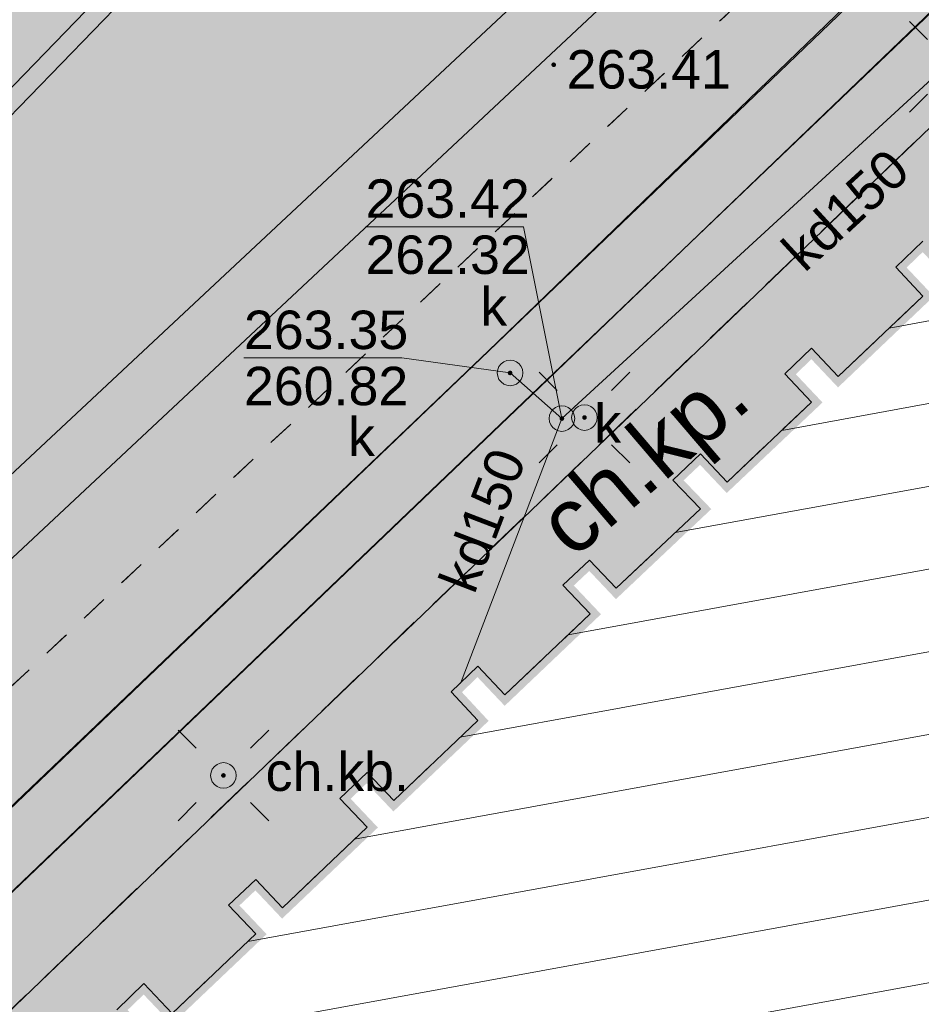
# Model space of a CAD drawing. Header units: metres. Extents: x 7427040 to 7427559, y 5541084 to 5541580.
# Tile 54 of 97: x 7427309 to 7427327, y 5541308 to 5541327. Entities that reach past the tile are written whole.
import ezdxf
from ezdxf.enums import TextEntityAlignment as Align

# ---------------------------------------------------------------- set-up
doc = ezdxf.new("R2010")
doc.units = ezdxf.units.M
doc.header["$MEASUREMENT"] = 0
doc.linetypes.add('PRZER1-1', pattern=[1, 0.5, -0.5])
doc.linetypes.add('PRZER2-1', pattern=[1.5, 1, -0.5])
doc.layers.get('0').update_dxf_attribs({"color": 4})
doc.layers.get('Defpoints').update_dxf_attribs({"lineweight": 0})
for name, color, linetype, lineweight in [('_PZT_NAWIERZCHNIE_L', 7, 'Continuous', 13), ('A_budynki istniejące_L', 252, 'Continuous', 70), ('A_WYMIAROWANIE', 255, 'Continuous', 0), ('E_gn_typ', 1, 'Continuous', 30), ('GESBZO', 7, 'Continuous', 53), ('GESUZY', 96, 'Continuous', 13), ('GSPWPS', 7, 'Continuous', 13), ('GSPWPS_O', 7, 'Continuous', 13), ('GSSKOD', 7, 'Continuous', 13), ('GSSKOD_O', 7, 'Continuous', 13), ('GTGETI_O', 7, 'Continuous', 13), ('GULKPR', 36, 'Continuous', 13), ('GULKPR_O', 36, 'Continuous', 13), ('GULWPR', 5, 'Continuous', 13), ('GUPELA', 7, 'Continuous', 13), ('GUPIWZ', 7, 'Continuous', 13), ('GUPIWZ_O', 7, 'Continuous', 13), ('GUPKUT', 36, 'Continuous', 13), ('GUPKUT_O', 36, 'Continuous', 13), ('GUPPRZ', 7, 'Continuous', 13), ('GUPPRZ_O', 7, 'Continuous', 13), ('GUSIKP', 7, 'Continuous', 13), ('PZT 1 BOISKO - A_boisko_L', 45, 'Continuous', 13)]:
    doc.layers.add(name, color=color, linetype=linetype, lineweight=lineweight)
for name, color, linetype, lineweight, transparency in [('A_budynki istniejące_H', 252, 'Continuous', 0, 0.5), ('A_chodniki_H', 253, 'Continuous', 13, 0.3), ('A_tereny zielone', 73, 'Continuous', 13, 0.7), ('SZRAF_1 BOISKO - !_DROGI_SZRAF_TARTAN', 11, 'Continuous', 0, 0.5)]:
    doc.layers.add(name, color=color, linetype=linetype, lineweight=lineweight, transparency=transparency)
doc.styles.add('Arial', font='arial.ttf')
doc.styles.add('century gothic', font='GOTHIC.TTF')
doc.styles.add('GN_atrybuty', font='simplex.shx', dxfattribs={"width": 0.8})
doc.dimstyles.new('DUO PZT', dxfattribs={"dimtxt": 0.6, "dimasz": 0.4, "dimexe": 0.4, "dimexo": 0.0625, "dimgap": 0, "dimtad": 0, "dimzin": 1, "dimdsep": 46, "dimtxsty": 'century gothic', "dimblk": 'ARCHTICK', "dimcen": 0.09, "dimclrd": 256, "dimclre": 256, "dimclrt": 7, "dimazin": 0, "dimtfac": 1, "dimtmove": 0, "dimatfit": 3, "dimldrblk": 'ARCHTICK', "dimfxl": 0, "dimtolj": 1, "dimtzin": 1, "dimlwd": 13, "dimarcsym": 0})

# ---------------------------------------------------------------- blocks, each defined once
blk = doc.blocks.new('D_GUPIWZ1_1')
at = {"color": 0, "lineweight": -2, "flags": 128}
blk.add_lwpolyline([(0, 0.25), (0.064705, 0.241481), (0.125, 0.216506), (0.176777, 0.176777), (0.216506, 0.125), (0.241481, 0.064705), (0.25, 0), (0.241481, -0.064705), (0.216506, -0.125), (0.176777, -0.176777), (0.125, -0.216506), (0.064705, -0.241481), (0, -0.25), (-0.064705, -0.241481), (-0.125, -0.216506), (-0.176777, -0.176777), (-0.216506, -0.125), (-0.241481, -0.064705), (-0.25, 0), (-0.241481, 0.064705), (-0.216506, 0.125), (-0.176777, 0.176777), (-0.125, 0.216506), (-0.064705, 0.241481), (0, 0.25)], close=True, dxfattribs=at)
blk = doc.blocks.new('D_GUPKUT1')
at = {"lineweight": -2, "extrusion": (0, 0, -1)}
blk.add_hatch(color=0, dxfattribs=at).paths.add_polyline_path([(0, -0.2), (-0.051764, -0.193185), (-0.1, -0.173205), (-0.141421, -0.141421), (-0.173205, -0.1), (-0.193185, -0.051764), (-0.2, 0), (-0.193185, 0.051764), (-0.173205, 0.1), (-0.141421, 0.141421), (-0.1, 0.173205), (-0.051764, 0.193185), (0, 0.2), (0.051764, 0.193185), (0.1, 0.173205), (0.141421, 0.141421), (0.173205, 0.1), (0.193185, 0.051764), (0.2, 0), (0.193185, -0.051764), (0.173205, -0.1), (0.141421, -0.141421), (0.1, -0.173205), (0.051764, -0.193185)])
blk = doc.blocks.new('D_GUPPRZ1')
at = {"lineweight": -2, "extrusion": (0, 0, -1)}
blk.add_hatch(color=0, dxfattribs=at).paths.add_polyline_path([(0, -0.045), (-0.011647, -0.043467), (-0.0225, -0.038971), (-0.03182, -0.03182), (-0.038971, -0.0225), (-0.043467, -0.011647), (-0.045, 0), (-0.043467, 0.011647), (-0.038971, 0.0225), (-0.03182, 0.03182), (-0.0225, 0.038971), (-0.011647, 0.043467), (0, 0.045), (0.011647, 0.043467), (0.0225, 0.038971), (0.03182, 0.03182), (0.038971, 0.0225), (0.043467, 0.011647), (0.045, 0), (0.043467, -0.011647), (0.038971, -0.0225), (0.03182, -0.03182), (0.0225, -0.038971), (0.011647, -0.043467)])
blk = doc.blocks.new('D_GSPWPS1')
at = {"lineweight": -2, "extrusion": (0, 0, -1)}
blk.add_hatch(color=0, dxfattribs=at).paths.add_polyline_path([(0, -0.045), (-0.011647, -0.043467), (-0.0225, -0.038971), (-0.03182, -0.03182), (-0.038971, -0.0225), (-0.043467, -0.011647), (-0.045, 0), (-0.043467, 0.011647), (-0.038971, 0.0225), (-0.03182, 0.03182), (-0.0225, 0.038971), (-0.011647, 0.043467), (0, 0.045), (0.011647, 0.043467), (0.0225, 0.038971), (0.03182, 0.03182), (0.038971, 0.0225), (0.043467, 0.011647), (0.045, 0), (0.043467, -0.011647), (0.038971, -0.0225), (0.03182, -0.03182), (0.0225, -0.038971), (0.011647, -0.043467)])
blk = doc.blocks.new('D_GUPELA2')
at = {"lineweight": -2}
blk.add_hatch(color=0, dxfattribs=at).paths.add_polyline_path([(0.002013, -0.044955), (-0.00982, -0.043916), (-0.020466, -0.040077), (-0.029541, -0.033946), (-0.036867, -0.025804), (-0.04187, -0.01649), (-0.04461, -0.005909), (-0.044532, 0.006476), (-0.041285, 0.017903), (-0.034764, 0.028574), (-0.024479, 0.03776), (-0.013449, 0.042943), (-0.001087, 0.044987), (0.011881, 0.043403), (0.021281, 0.03965), (0.030065, 0.033482), (0.038133, 0.023893), (0.043117, 0.012881), (0.044986, 0.001113), (0.044323, -0.007777), (0.040557, -0.019497), (0.033417, -0.030138), (0.024849, -0.037517), (0.013788, -0.042836)])
at = {"color": 0, "lineweight": -2, "flags": 128}
for points in [[(-0.883883, 0.883883), (-0.53033, 0.53033)], [(0.883883, 0.883883), (0.53033, 0.53033)], [(-0.883883, -0.883883), (-0.53033, -0.53033)], [(0.883883, -0.883883), (0.53033, -0.53033)]]:
    blk.add_lwpolyline(points, dxfattribs=at)
blk = doc.blocks.new('D_GUPELA1')
at = {"color": 0, "lineweight": -2, "flags": 128}
blk.add_lwpolyline([(0, 0.25), (0.064705, 0.241481), (0.125, 0.216506), (0.176777, 0.176777), (0.216506, 0.125), (0.241481, 0.064705), (0.25, 0), (0.241481, -0.064705), (0.216506, -0.125), (0.176777, -0.176777), (0.125, -0.216506), (0.064705, -0.241481), (0, -0.25), (-0.064705, -0.241481), (-0.125, -0.216506), (-0.176777, -0.176777), (-0.216506, -0.125), (-0.241481, -0.064705), (-0.25, 0), (-0.241481, 0.064705), (-0.216506, 0.125), (-0.176777, 0.176777), (-0.125, 0.216506), (-0.064705, 0.241481), (0, 0.25)], close=True, dxfattribs=at)
blk = doc.blocks.new('*U59')
at = {"layer": 'GESBZO', "color": 252, "linetype": 'Continuous', "lineweight": 30, "flags": 128}
blk.add_lwpolyline([(36.48, -50.493), (37.01, -49.983), (37.56, -50.563), (39.19, -49.013), (38.66, -48.453), (39.19, -47.953), (39.71, -48.503), (41.36, -46.933), (40.83, -46.373), (41.36, -45.863), (41.88, -46.413), (43.52, -44.853), (43, -44.293), (43.52, -43.793), (44.05, -44.353), (45.71, -42.773), (45.18, -42.213), (45.7, -41.723), (46.22, -42.273), (47.86, -40.723), (47.32, -40.163), (47.86, -39.653), (48.38, -40.203), (50.03, -38.643), (49.51, -38.093), (50.03, -37.593), (50.55, -38.143), (52.2, -36.573), (51.67, -36.013), (52.2, -35.503)], dxfattribs=at)
blk = doc.blocks.new('SIT-G1 BOISKO')
at = {"layer": 'GESUZY', "color": 96, "linetype": 'PRZER1-1', "lineweight": 13}
for points in [[(7427172.66, 5541368.39), (7427206.1, 5541403.07), (7427222.77, 5541419.91), (7427244.15, 5541442.18), (7427252.46, 5541450.31), (7427254.41, 5541453.57), (7427259.22, 5541448.94), (7427268.91, 5541439.64), (7427284.23, 5541424.73), (7427296.48, 5541413.08), (7427315.34, 5541394.75), (7427334.14, 5541376.5), (7427348.33, 5541362.8), (7427354.64, 5541356.58), (7427273.39, 5541280.26), (7427247.55, 5541303.23), (7427241.97, 5541307.49), (7427230.33, 5541315.24), (7427210.43, 5541329.61), (7427196.99, 5541343.41), (7427172.66, 5541368.39)], [(7427324.78, 5541228.21), (7427320.15, 5541236.27), (7427305.53, 5541250.41), (7427281.57, 5541272.99), (7427273.39, 5541280.26), (7427354.64, 5541356.58), (7427358.58, 5541352.7), (7427361.29, 5541350.08), (7427363.62, 5541347.81), (7427366.52, 5541345.04), (7427374.21, 5541337.71), (7427378.19, 5541333.92), (7427396.7, 5541315.71), (7427402.05, 5541310.46), (7427383.24, 5541290.03), (7427367.48, 5541272.62), (7427365.33, 5541270.24), (7427360.53, 5541265.49), (7427345.01, 5541249.37), (7427332.02, 5541235.75), (7427327.9, 5541231.44), (7427324.78, 5541228.21)]]:
    blk.add_lwpolyline(points, close=True, dxfattribs=at)
at = {"layer": 'GSSKOD', "color": 252, "linetype": 'PRZER2-1', "lineweight": 13}
for points in [[(7427253.84, 5541451.05), (7427260.89, 5541444.87), (7427257.96, 5541441.53), (7427258.61, 5541440.95), (7427256.82, 5541438.91), (7427256.16, 5541439.48), (7427250.46, 5541432.98), (7427255.82, 5541428.46), (7427262.97, 5541421.54), (7427277.72, 5541407.27), (7427277.78, 5541403.1), (7427298.73, 5541382.85), (7427312.44, 5541369.59), (7427328.68, 5541353.98), (7427342.95, 5541340.01), (7427298.49, 5541297.32)], [(7427311.18, 5541307.52), (7427311.71, 5541308.03), (7427312.26, 5541307.45), (7427313.89, 5541309), (7427313.36, 5541309.56), (7427313.89, 5541310.06), (7427314.41, 5541309.51), (7427316.06, 5541311.08), (7427315.53, 5541311.64), (7427316.06, 5541312.15), (7427316.58, 5541311.6), (7427318.22, 5541313.16), (7427317.7, 5541313.72), (7427318.22, 5541314.22), (7427318.75, 5541313.66), (7427320.41, 5541315.24), (7427319.88, 5541315.8), (7427320.4, 5541316.29), (7427320.92, 5541315.74), (7427322.56, 5541317.29), (7427322.02, 5541317.85), (7427322.56, 5541318.36), (7427323.08, 5541317.81), (7427324.73, 5541319.37), (7427324.21, 5541319.92), (7427324.73, 5541320.42), (7427325.25, 5541319.87), (7427326.9, 5541321.44), (7427326.37, 5541322), (7427326.9, 5541322.51)]]:
    blk.add_lwpolyline(points, dxfattribs=at)
at = {"layer": 'GULKPR', "color": 36, "linetype": 'Continuous', "lineweight": 13, "flags": 128}
for points in [[(7427295.6, 5541298.468), (7427297.752, 5541300.581), (7427318.435, 5541320.373), (7427339.347, 5541340.455), (7427340.74, 5541341.646)], [(7427296.44, 5541297.612), (7427298.588, 5541299.719), (7427319.265, 5541319.507), (7427340.153, 5541339.565), (7427341.52, 5541340.734)], [(7427330.97, 5541326.39), (7427327.94, 5541326.47), (7427319.86, 5541319.05)], [(7427317.88, 5541313.88), (7427319.86, 5541319.05), (7427318.85, 5541319.94)]]:
    blk.add_lwpolyline(points, dxfattribs=at)
at = {"layer": 'GULWPR', "color": 5, "linetype": 'Continuous', "lineweight": 13, "flags": 128}
for points in [[(7427355.541, 5541205.724), (7427350.27, 5541214.134), (7427342.771, 5541226.342), (7427324.674, 5541254.927), (7427317.263, 5541263.871), (7427287.688, 5541297.811), (7427306.199, 5541315.228), (7427323.568, 5541331.476), (7427342.714, 5541349.773), (7427348.614, 5541356.015), (7427365.267, 5541367.862), (7427380.522, 5541378.251)], [(7427356.388, 5541206.632), (7427351.29, 5541214.766), (7427343.789, 5541226.978), (7427325.646, 5541255.633), (7427318.177, 5541264.649), (7427289.352, 5541297.729), (7427307.021, 5541314.352), (7427324.392, 5541330.604), (7427343.566, 5541348.927), (7427349.406, 5541355.105), (7427365.953, 5541366.878), (7427381.45, 5541377.432)]]:
    blk.add_lwpolyline(points, dxfattribs=at)
at = {"layer": 'GUPPRZ_O', "color": 36, "linetype": 'Continuous', "lineweight": 13, "flags": 128}
for points in [[(7427319.86, 5541319.05), (7427319.11, 5541322.792), (7427316.03, 5541322.792)], [(7427318.85, 5541319.94), (7427316.74, 5541320.232), (7427313.66, 5541320.232)]]:
    blk.add_lwpolyline(points, dxfattribs=at)
at = {"layer": 'GUSIKP', "color": 36, "linetype": 'Continuous', "lineweight": 13, "flags": 128}
blk.add_lwpolyline([(7427296.82, 5541299.74), (7427318.43, 5541320.37), (7427340.07, 5541341.28), (7427340.96, 5541340.27), (7427319.26, 5541319.51), (7427297.77, 5541298.96), (7427296.82, 5541299.74)], close=True, dxfattribs=at)
at = {"layer": 'GESBZO', "color": 252, "linetype": 'Continuous', "lineweight": 30}
blk.add_blockref('*U59', (7427274.7, 5541358.013), dxfattribs=at)
at = {"layer": 'GSPWPS', "color": 7, "linetype": 'Continuous', "lineweight": 13}
blk.add_blockref('D_GSPWPS1', (7427319.7, 5541325.95), dxfattribs=at)
at = {"layer": 'GUPELA', "color": 7, "linetype": 'Continuous', "lineweight": 13}
for name, p in [('D_GUPELA2', (7427327.52, 5541325.91)), ('D_GUPELA2', (7427320.3, 5541319.07)), ('D_GUPELA1', (7427320.3, 5541319.07)), ('D_GUPELA2', (7427313.26, 5541312.09)), ('D_GUPELA1', (7427313.26, 5541312.09))]:
    blk.add_blockref(name, p, dxfattribs=at)
at = {"layer": 'GUPIWZ', "color": 7, "linetype": 'Continuous', "lineweight": 13}
for p in [(7427318.85, 5541319.94), (7427319.86, 5541319.05)]:
    blk.add_blockref('D_GUPIWZ1_1', p, dxfattribs=at)
at = {"layer": 'GUPKUT', "color": 36, "linetype": 'Continuous', "lineweight": 13}
blk.add_blockref('D_GUPKUT1', (7427317.42, 5541318.58), dxfattribs=at)
at = {"layer": 'GUPPRZ', "color": 36, "linetype": 'Continuous', "lineweight": 13}
for p in [(7427318.85, 5541319.94), (7427319.86, 5541319.05)]:
    blk.add_blockref('D_GUPPRZ1', p, dxfattribs=at)
at = {"layer": 'GSPWPS_O', "color": 252, "linetype": 'Continuous', "lineweight": 13, "style": 'Arial'}
blk.add_text('263.41', height=0.75, dxfattribs=at).set_placement((7427319.952, 5541325.486))
at = {"layer": 'GSSKOD_O', "color": 252, "linetype": 'Continuous', "lineweight": 13, "style": 'Arial'}
blk.add_text('ch.kb.', height=0.75, dxfattribs=at).set_placement((7427315.48, 5541311.787), align=Align.CENTER)
at = {"layer": 'GTGETI_O', "color": 252, "linetype": 'Continuous', "lineweight": 13, "style": 'Arial'}
blk.add_text('ch.kp.', height=1.2501, rotation=40.5094, dxfattribs=at).set_placement((7427320.07, 5541316.29))
at = {"layer": 'GULKPR_O', "color": 36, "linetype": 'Continuous', "lineweight": 13, "style": 'Arial'}
for rotation, p in [(42.5616, (7427324.59, 5541321.88)), (69.044, (7427318.15, 5541315.6))]:
    blk.add_text('kd150', height=0.75, rotation=rotation, dxfattribs=at).set_placement(p)
at = {"layer": 'GUPIWZ_O', "color": 252, "linetype": 'Continuous', "lineweight": 13, "style": 'Arial'}
for p in [(7427318.27, 5541320.86), (7427320.49, 5541318.58)]:
    blk.add_text('k', height=0.75, dxfattribs=at).set_placement(p)
at = {"layer": 'GUPKUT_O', "color": 36, "linetype": 'Continuous', "lineweight": 13, "style": 'Arial'}
blk.add_text('k', height=0.75, dxfattribs=at).set_placement((7427315.69, 5541318.32))
at = {"layer": 'GUPPRZ_O', "color": 36, "linetype": 'Continuous', "lineweight": 13, "style": 'Arial'}
for s, p in [('263.42', (7427316.03, 5541322.965)), ('262.32', (7427316.03, 5541321.87)), ('263.35', (7427313.66, 5541320.405)), ('260.82', (7427313.66, 5541319.31))]:
    blk.add_text(s, height=0.75, dxfattribs=at).set_placement(p)
blk = doc.blocks.new('SZRAF_1 BOISKO')
at = {"layer": 'SZRAF_1 BOISKO - !_DROGI_SZRAF_TARTAN', "color": 11, "extrusion": (0, 0, -1)}
blk.add_solid([(-7427200.751, 5541374.594), (-7427248.054, 5541423.446), (-7427279.789, 5541298.079), (-7427327.086, 5541346.936)], dxfattribs=at)
blk = doc.blocks.new('_ArchTick')
at = {"color": 0, "linetype": 'ByBlock', "flags": 128}
blk.add_lwpolyline([(-0.5, -0.5), (0.5, 0.5)], dxfattribs=at)
blk = doc.blocks.new('*D135')
at = {"layer": 'A_WYMIAROWANIE'}
for p, q in [((7427332.648, 5541349.84), (7427333.223, 5541349.284)), ((7427278.906, 5541294.327), (7427279.481, 5541293.77))]:
    blk.add_line(p, q, dxfattribs=at)
at = {"layer": 'A_WYMIAROWANIE', "lineweight": 13}
blk.add_line((7427332.936, 5541349.562), (7427279.194, 5541294.049), dxfattribs=at)
at = {"layer": 'Defpoints'}
for p in [(7427331.935, 5541350.531), (7427305.72, 5541322.139), (7427278.193, 5541295.018), (7427279.194, 5541294.049)]:
    blk.add_point(p, dxfattribs=at)
at = {"layer": 'A_WYMIAROWANIE', "lineweight": 13, "xscale": 0.4, "yscale": 0.4, "zscale": 0.4}
for p, rotation in [((7427332.936, 5541349.562), 45.92872998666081), ((7427279.194, 5541294.049), 225.9287299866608)]:
    blk.add_blockref('_ArchTick', p, dxfattribs=dict(at, rotation=rotation))
at = {"layer": 'A_WYMIAROWANIE', "color": 7, "linetype": 'Continuous', "style": 'century gothic'}
blk.add_text('77.27', height=0.6, rotation=45.9287, dxfattribs=at).set_placement((7427304.992, 5541321.409), align=Align.MIDDLE_LEFT)
blk = doc.blocks.new('PZT 1 BOISKO')
at = {"layer": 'A_budynki istniejące_H'}
h = blk.add_hatch(dxfattribs=at)
h.set_pattern_fill('ANSI31', color=256, pattern_type=2)
h.set_pattern_definition([(10.3329, (7427118.8115, 5541381.4284), (-0.284745, 1.561754), [])])
h.paths.add_polyline_path([(7427348.02, 5541342.7), (7427348.55, 5541342.14), (7427346.91, 5541340.59), (7427346.38, 5541341.14), (7427345.85, 5541340.64), (7427346.38, 5541340.08), (7427344.73, 5541338.52), (7427344.21, 5541339.06), (7427343.69, 5541338.56), (7427344.22, 5541338), (7427342.56, 5541336.43), (7427342.05, 5541336.97), (7427341.54, 5541336.49), (7427342.06, 5541335.94), (7427340.39, 5541334.36), (7427339.88, 5541334.9), (7427339.36, 5541334.4), (7427339.88, 5541333.85), (7427338.25, 5541332.29), (7427337.73, 5541332.84), (7427337.2, 5541332.35), (7427337.73, 5541331.79), (7427336.07, 5541330.21), (7427335.55, 5541330.76), (7427335.02, 5541330.26), (7427335.55, 5541329.71), (7427333.92, 5541328.17), (7427333.4, 5541328.71), (7427332.86, 5541328.2), (7427333.39, 5541327.65), (7427331.75, 5541326.1), (7427331.23, 5541326.64), (7427330.7, 5541326.14), (7427331.23, 5541325.59), (7427329.59, 5541324.03), (7427329.06, 5541324.58), (7427328.54, 5541324.08), (7427329.07, 5541323.51), (7427327.43, 5541321.95), (7427326.9, 5541322.51), (7427326.37, 5541322), (7427326.9, 5541321.44), (7427325.25, 5541319.87), (7427324.73, 5541320.42), (7427324.21, 5541319.92), (7427324.73, 5541319.37), (7427323.08, 5541317.81), (7427322.56, 5541318.36), (7427322.02, 5541317.85), (7427322.56, 5541317.29), (7427320.92, 5541315.74), (7427320.4, 5541316.29), (7427319.88, 5541315.8), (7427320.41, 5541315.24), (7427318.75, 5541313.66), (7427318.22, 5541314.22), (7427317.7, 5541313.72), (7427318.22, 5541313.16), (7427316.58, 5541311.6), (7427316.06, 5541312.15), (7427315.53, 5541311.64), (7427316.06, 5541311.08), (7427314.41, 5541309.51), (7427313.89, 5541310.06), (7427313.36, 5541309.56), (7427313.89, 5541309), (7427312.26, 5541307.45), (7427311.71, 5541308.03), (7427311.18, 5541307.52), (7427311.73, 5541306.95), (7427310.09, 5541305.39), (7427309.55, 5541305.95), (7427309.02, 5541305.45), (7427309.56, 5541304.89), (7427307.88, 5541303.31), (7427307.37, 5541303.85), (7427306.85, 5541303.36), (7427307.37, 5541302.8), (7427305.72, 5541301.23), (7427305.2, 5541301.78), (7427304.69, 5541301.3), (7427305.22, 5541300.73), (7427303.57, 5541299.16), (7427303.049, 5541299.711), (7427302.531, 5541299.221), (7427303.061, 5541298.659), (7427301.361, 5541297.051), (7427300.86, 5541297.58), (7427300.32, 5541297.07), (7427325.87, 5541270.38), (7427326.42, 5541270.89), (7427325.88, 5541271.45), (7427327.53, 5541273.01), (7427328.05, 5541272.46), (7427328.58, 5541272.97), (7427328.06, 5541273.52), (7427329.71, 5541275.09), (7427330.229, 5541274.539), (7427330.76, 5541275.04), (7427330.23, 5541275.6), (7427331.87, 5541277.15), (7427339.16, 5541269.65), (7427337.19, 5541267.77), (7427337.53, 5541267.44), (7427376.93, 5541304.94), (7427371.954, 5541310.144), (7427369.27, 5541312.95), (7427370.92, 5541314.51), (7427371.41, 5541313.98), (7427371.94, 5541314.48), (7427371.44, 5541315.01), (7427373.09, 5541316.57), (7427373.58, 5541316.05), (7427374.12, 5541316.56), (7427348.56, 5541343.21)])
at = {"layer": 'A_chodniki_H'}
h = blk.add_hatch(dxfattribs=at)
h.set_pattern_fill('GENERAL_HEXAGON', color=256, pattern_type=2)
h.set_pattern_definition([(258.63756, (7427116.40293, 5541359.69487), (0.31839488, -0.0639825), [0.1875, -0.375]), (18.63756, (7427116.40293, 5541359.69487), (-0.10378698, 0.3077293), [0.1875, -0.375]), (318.63756, (7427116.366, 5541359.51105), (0.2146079, 0.2437468), [0.1875, -0.375])])
h.paths.add_polyline_path([(7427312.886, 5541243.296), (7427318.546, 5541237.821), (7427318.49, 5541238.43), (7427319.15, 5541240.43), (7427320.48, 5541241.81), (7427326.5, 5541247.52), (7427335.07, 5541252.64), (7427336.85, 5541254), (7427338.44, 5541255.52), (7427341.9, 5541251.93), (7427352.26, 5541261.86), (7427350.51, 5541263.66), (7427364.25, 5541276.73), (7427384.85, 5541296.39), (7427386.58, 5541294.57), (7427400.33, 5541309.31), (7427386.39, 5541323.91), (7427384.86, 5541322.51), (7427383.48, 5541321.65), (7427381.81, 5541321.37), (7427380.25, 5541322.03), (7427379.36, 5541322.8), (7427365.08, 5541337.79), (7427363.83, 5541336.54), (7427352.19, 5541348.62), (7427344.66, 5541341.63), (7427333.96, 5541352.05), (7427333.2, 5541352.27), (7427330.14, 5541355.32), (7427329.45, 5541354.65), (7427313.14, 5541370.37), (7427299.43, 5541383.63), (7427279.18, 5541403.15), (7427279.16, 5541407.3), (7427277.41, 5541408.96), (7427269.89, 5541416.27), (7427269.12, 5541416.97), (7427261.75, 5541424.2), (7427262.8, 5541425.24), (7427270.14, 5541432.76), (7427260.46, 5541442.38), (7427263.413, 5541444.916), (7427262.182, 5541446.098), (7427261.31, 5541446.04), (7427254.6, 5541451.9), (7427253.84, 5541451.05), (7427260.89, 5541444.87), (7427250.46, 5541432.98), (7427243.069, 5541439.459), (7427239.97, 5541435.86), (7427241.49, 5541434.47), (7427237.09, 5541433.1), (7427215.39, 5541410.29), (7427203.65, 5541398.59), (7427179.98, 5541375.21), (7427179.64, 5541375.47), (7427174.622, 5541370.425), (7427172.66, 5541368.39), (7427177.975, 5541362.933), (7427178.93, 5541363.93), (7427180.22, 5541365.25), (7427182.35, 5541363.35), (7427184.913, 5541361.02), (7427189.686, 5541356.68), (7427192.59, 5541354.04), (7427194.13, 5541352.7), (7427200.71, 5541346.78), (7427205.99, 5541352.83), (7427189.68, 5541367.45), (7427190.38, 5541368.24), (7427189.77, 5541369.07), (7427188.92, 5541368.13), (7427184.92, 5541371.82), (7427184.71, 5541375.16), (7427186.78, 5541377.78), (7427205.72, 5541396.49), (7427217.81, 5541408.93), (7427235.67, 5541427.08), (7427241.49, 5541428.41), (7427249.5, 5541429.45), (7427248.26, 5541428.16), (7427251.32, 5541425.57), (7427252.19, 5541426.68), (7427250.75, 5541427.87), (7427251.26, 5541428.48), (7427255.82, 5541428.46), (7427262.97, 5541421.54), (7427277.72, 5541407.27), (7427277.779, 5541403.101), (7427298.73, 5541382.85), (7427312.44, 5541369.59), (7427328.68, 5541353.98), (7427342.95, 5541340.01), (7427298.49, 5541297.32), (7427325.08, 5541269.7), (7427323.12, 5541267.86), (7427330.09, 5541260.41), (7427328.58, 5541258.61), (7427322.112, 5541252.376), (7427321.745, 5541252.036), (7427321.378, 5541251.695), (7427321.012, 5541251.355), (7427317.72, 5541248.3), (7427319.57, 5541246.44), (7427330.31, 5541256.89), (7427333.96, 5541260.42), (7427335.79, 5541258.5), (7427333.98, 5541256.76), (7427324.47, 5541250.91), (7427323.95, 5541250.54), (7427319.57, 5541246.44), (7427319.57, 5541246.44), (7427317.84, 5541244.85), (7427316.18, 5541243.72), (7427314.75, 5541243.25)])
h.paths.add_polyline_path([(7427348.56, 5541343.21), (7427374.12, 5541316.56), (7427373.58, 5541316.05), (7427373.09, 5541316.57), (7427371.44, 5541315.01), (7427371.94, 5541314.48), (7427371.41, 5541313.98), (7427370.92, 5541314.51), (7427369.27, 5541312.95), (7427371.954, 5541310.144), (7427376.93, 5541304.94), (7427337.53, 5541267.44), (7427337.19, 5541267.77), (7427339.16, 5541269.65), (7427331.87, 5541277.15), (7427330.23, 5541275.6), (7427330.76, 5541275.04), (7427330.229, 5541274.539), (7427329.71, 5541275.09), (7427328.06, 5541273.52), (7427328.58, 5541272.97), (7427328.05, 5541272.46), (7427327.53, 5541273.01), (7427325.88, 5541271.45), (7427326.42, 5541270.89), (7427325.87, 5541270.38), (7427300.32, 5541297.07), (7427300.86, 5541297.58), (7427301.361, 5541297.051), (7427303.061, 5541298.659), (7427302.531, 5541299.221), (7427303.049, 5541299.711), (7427303.57, 5541299.16), (7427305.22, 5541300.73), (7427304.69, 5541301.3), (7427305.2, 5541301.78), (7427305.72, 5541301.23), (7427307.37, 5541302.8), (7427306.85, 5541303.36), (7427307.37, 5541303.85), (7427307.88, 5541303.31), (7427309.56, 5541304.89), (7427309.02, 5541305.45), (7427309.55, 5541305.95), (7427310.09, 5541305.39), (7427311.73, 5541306.95), (7427311.18, 5541307.52), (7427311.71, 5541308.03), (7427312.26, 5541307.45), (7427313.89, 5541309), (7427313.36, 5541309.56), (7427313.89, 5541310.06), (7427314.41, 5541309.51), (7427316.06, 5541311.08), (7427315.53, 5541311.64), (7427316.06, 5541312.15), (7427316.58, 5541311.6), (7427318.22, 5541313.16), (7427317.7, 5541313.72), (7427318.22, 5541314.22), (7427318.75, 5541313.66), (7427320.41, 5541315.24), (7427319.88, 5541315.8), (7427320.4, 5541316.29), (7427320.92, 5541315.74), (7427322.56, 5541317.29), (7427322.02, 5541317.85), (7427322.56, 5541318.36), (7427323.08, 5541317.81), (7427324.73, 5541319.37), (7427324.21, 5541319.92), (7427324.73, 5541320.42), (7427325.25, 5541319.87), (7427326.9, 5541321.44), (7427326.37, 5541322), (7427326.9, 5541322.51), (7427327.43, 5541321.95), (7427329.07, 5541323.51), (7427328.54, 5541324.08), (7427329.06, 5541324.58), (7427329.59, 5541324.03), (7427331.23, 5541325.59), (7427330.7, 5541326.14), (7427331.23, 5541326.64), (7427331.75, 5541326.1), (7427333.39, 5541327.65), (7427332.86, 5541328.2), (7427333.4, 5541328.71), (7427333.92, 5541328.17), (7427335.55, 5541329.71), (7427335.02, 5541330.26), (7427335.55, 5541330.76), (7427336.07, 5541330.21), (7427337.73, 5541331.79), (7427337.2, 5541332.35), (7427337.73, 5541332.84), (7427338.25, 5541332.29), (7427339.88, 5541333.85), (7427339.36, 5541334.4), (7427339.88, 5541334.9), (7427340.39, 5541334.36), (7427342.06, 5541335.94), (7427341.54, 5541336.49), (7427342.05, 5541336.97), (7427342.56, 5541336.43), (7427344.22, 5541338), (7427343.69, 5541338.56), (7427344.21, 5541339.06), (7427344.73, 5541338.52), (7427346.38, 5541340.08), (7427345.85, 5541340.64), (7427346.38, 5541341.14), (7427346.91, 5541340.59), (7427348.55, 5541342.14), (7427348.02, 5541342.7)], flags=16)
h.paths.add_polyline_path([(7427351.57, 5541345.94), (7427362.15, 5541334.94), (7427360.65, 5541333.528), (7427359.66, 5541332.72), (7427349.201, 5541343.629)], flags=16)
h.paths.add_polyline_path([(7427367.98, 5541328.49), (7427369.23, 5541327.62), (7427376.47, 5541320.1), (7427377.44, 5541318.27), (7427377.4, 5541316.06), (7427376.82, 5541314.84), (7427376.01, 5541315.63), (7427373.453, 5541318.311), (7427370.115, 5541321.81), (7427364.079, 5541328.138), (7427365.353, 5541328.772)], flags=16)
at = {"layer": 'A_tereny zielone'}
h = blk.add_hatch(color=256, dxfattribs=at)
h.paths.add_polyline_path([(7427200.71, 5541346.78), (7427200.71, 5541346.78), (7427200.736, 5541346.809)], flags=0)
h.paths.add_polyline_path([(7427314.75, 5541243.25), (7427312.886, 5541243.296), (7427305.53, 5541250.41), (7427281.57, 5541272.99), (7427247.55, 5541303.23), (7427241.97, 5541307.49), (7427230.33, 5541315.24), (7427210.43, 5541329.61), (7427177.975, 5541362.933), (7427178.93, 5541363.93), (7427180.22, 5541365.25), (7427182.35, 5541363.35), (7427184.913, 5541361.02), (7427189.686, 5541356.68), (7427192.59, 5541354.04), (7427194.13, 5541352.7), (7427200.71, 5541346.78), (7427200.544, 5541346.593), (7427218.723, 5541330.374), (7427229.982, 5541320.145), (7427239.784, 5541311.223), (7427244.205, 5541307.422), (7427256.542, 5541296.284), (7427271.974, 5541282.343), (7427283.434, 5541272.283), (7427296.374, 5541260.713), (7427298.604, 5541258.763), (7427306.203, 5541251.914), (7427314.133, 5541244.814), (7427314.467, 5541245.186), (7427306.537, 5541252.286), (7427298.936, 5541259.137), (7427296.706, 5541261.087), (7427283.766, 5541272.657), (7427272.306, 5541282.717), (7427256.878, 5541296.656), (7427244.535, 5541307.798), (7427240.116, 5541311.597), (7427230.318, 5541320.515), (7427219.057, 5541330.746), (7427200.876, 5541346.967), (7427200.736, 5541346.809), (7427205.99, 5541352.83), (7427189.68, 5541367.45), (7427190.38, 5541368.24), (7427189.77, 5541369.07), (7427188.92, 5541368.13), (7427184.92, 5541371.82), (7427184.71, 5541375.16), (7427186.78, 5541377.78), (7427205.72, 5541396.49), (7427217.81, 5541408.93), (7427235.67, 5541427.08), (7427241.49, 5541428.41), (7427249.5, 5541429.45), (7427248.26, 5541428.16), (7427251.32, 5541425.57), (7427252.19, 5541426.68), (7427250.75, 5541427.87), (7427251.26, 5541428.48), (7427255.82, 5541428.46), (7427262.97, 5541421.54), (7427277.72, 5541407.27), (7427277.779, 5541403.101), (7427298.73, 5541382.85), (7427312.44, 5541369.59), (7427328.68, 5541353.98), (7427342.95, 5541340.01), (7427298.49, 5541297.32), (7427325.08, 5541269.7), (7427323.12, 5541267.86), (7427330.09, 5541260.41), (7427328.58, 5541258.61), (7427322.112, 5541252.376), (7427321.745, 5541252.036), (7427321.378, 5541251.695), (7427321.012, 5541251.355), (7427317.72, 5541248.3), (7427319.57, 5541246.44), (7427317.84, 5541244.85), (7427316.18, 5541243.72)], flags=16)
h.paths.add_polyline_path([(7427279.789, 5541298.079), (7427200.756, 5541374.589), (7427248.054, 5541423.446), (7427327.086, 5541346.936)], flags=16)
h.paths.add_polyline_path([(7427211, 5541358.15), (7427208.002, 5541361.208), (7427208.7, 5541361.93), (7427211.709, 5541358.841)], flags=16)
h.paths.add_polyline_path([(7427242.27, 5541322.8), (7427220.96, 5541343.02), (7427222.19, 5541344.44), (7427225.27, 5541344.56), (7427244.9, 5541325.62)], flags=16)
h.paths.add_polyline_path([(7427258.65, 5541312.37), (7427255.62, 5541315.32), (7427256.31, 5541316.03), (7427259.4, 5541313)], flags=16)
h.paths.add_polyline_path([(7427315.454, 5541247.72), (7427315.106, 5541248.08), (7427322.406, 5541255.13), (7427322.754, 5541254.77)], flags=16)
at = {"layer": '_PZT_NAWIERZCHNIE_L', "flags": 128}
blk.add_lwpolyline([(7427298.49, 5541297.32), (7427342.95, 5541340.01), (7427328.68, 5541353.98), (7427312.44, 5541369.59), (7427298.73, 5541382.85), (7427277.779, 5541403.101), (7427277.72, 5541407.27), (7427262.97, 5541421.54), (7427255.82, 5541428.46), (7427251.26, 5541428.48)], dxfattribs=at)
blk.add_lwpolyline([(7427298.49, 5541297.32), (7427342.95, 5541340.01), (7427328.68, 5541353.98), (7427312.44, 5541369.59), (7427298.73, 5541382.85), (7427277.779, 5541403.101), (7427277.72, 5541407.27), (7427262.97, 5541421.54), (7427255.82, 5541428.46), (7427251.26, 5541428.48)], dxfattribs=at)
at = {"layer": 'A_budynki istniejące_L', "const_width": 0.3, "flags": 128}
blk.add_lwpolyline([(7427311.73, 5541306.95), (7427311.18, 5541307.52), (7427311.71, 5541308.03), (7427312.26, 5541307.45), (7427313.89, 5541309), (7427313.36, 5541309.56), (7427313.89, 5541310.06), (7427314.41, 5541309.51), (7427316.06, 5541311.08), (7427315.53, 5541311.64), (7427316.06, 5541312.15), (7427316.58, 5541311.6), (7427318.22, 5541313.16), (7427317.7, 5541313.72), (7427318.22, 5541314.22), (7427318.75, 5541313.66), (7427320.41, 5541315.24), (7427319.88, 5541315.8), (7427320.4, 5541316.29), (7427320.92, 5541315.74), (7427322.56, 5541317.29), (7427322.02, 5541317.85), (7427322.56, 5541318.36), (7427323.08, 5541317.81), (7427324.73, 5541319.37), (7427324.21, 5541319.92), (7427324.73, 5541320.42), (7427325.25, 5541319.87), (7427326.9, 5541321.44), (7427326.37, 5541322), (7427326.9, 5541322.51), (7427327.43, 5541321.95)], dxfattribs=at)
at = {"layer": 'PZT 1 BOISKO - A_boisko_L', "flags": 128}
blk.add_lwpolyline([(7427328.871, 5541345.904), (7427248.401, 5541423.805), (7427200.061, 5541373.871), (7427280.531, 5541295.97), (7427328.871, 5541345.904)], close=True, dxfattribs=at)
at = {"layer": 'E_gn_typ', "style": 'GN_atrybuty', "width": 0.9, "flags": 8}
for p in [(7427416.237, 5541237.381), (7427411.812, 5541232.473)]:
    blk.add_attdef('ILOŚĆ_ŻYŁ', text='', height=0.9, rotation=318.0369, dxfattribs=at).set_placement(p, align=Align.MIDDLE_LEFT)
at = {"layer": 'A_WYMIAROWANIE', "lineweight": 13}
dim = blk.add_linear_dim(base=(7427279.194, 5541294.049), p1=(7427331.935, 5541350.531), p2=(7427278.193, 5541295.018), angle=225.9287, dimstyle='DUO PZT', override={"dimlwe": 65535}, dxfattribs=at)
dim.commit()
dim.dimension.update_dxf_attribs({"geometry": '*D135', "text_midpoint": (7427305.72, 5541322.139)})

msp = doc.modelspace()

# ---------------------------------------------------------------- block references
at = {"color": 7, "linetype": 'Continuous', "lineweight": 0}
for name in ['SIT-G1 BOISKO', 'PZT 1 BOISKO', 'SZRAF_1 BOISKO']:
    msp.add_blockref(name, (0, 0), dxfattribs=at)

doc.saveas('drawing.dxf')
